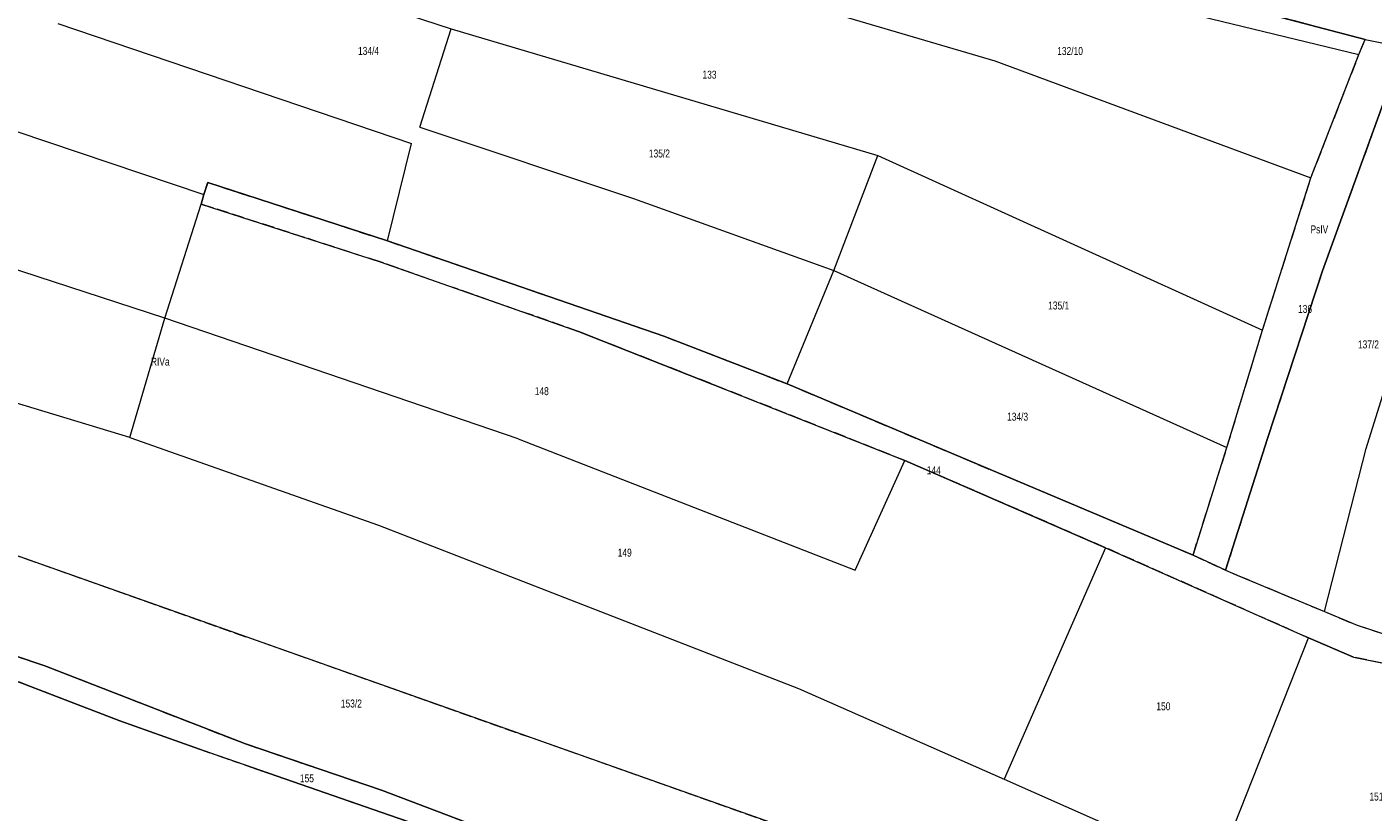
# Model space of a CAD drawing. Header units: metres. Extents: x 7496145 to 7500200, y 5498500 to 5502080.
# Tile 98 of 202: x 7496579 to 7496833, y 5501282 to 5501430. Entities that reach past the tile are written whole.
import ezdxf
from ezdxf.enums import TextEntityAlignment as Align

# ---------------------------------------------------------------- set-up
doc = ezdxf.new("R2010")
doc.units = ezdxf.units.M
doc.header["$MEASUREMENT"] = 0
for name, pattern in [('2.25_0.75', [3, 2.25, -0.75]), ('219-1000', [0]), ('egug-1000', [0])]:
    doc.linetypes.add(name, pattern=pattern)
for name, color, linetype in [('209-oznaczenie konturu klasyfikacyjnego', 7, 'CONTINUOUS'), ('211-numer działki ewidencyjnej', 7, 'CONTINUOUS'), ('217-kontur klasyfikacyjny', 7, 'CONTINUOUS'), ('218-kontur użytku gruntowego', 7, 'CONTINUOUS'), ('219-działka ewidencyjna', 7, 'CONTINUOUS')]:
    doc.layers.add(name, color=color, linetype=linetype)
doc.styles.get("Standard").update_dxf_attribs({"font": 'Working1250', "width": 0.75})

msp = doc.modelspace()

# ---------------------------------------------------------------- linework, layer by layer
at = {"layer": '217-kontur klasyfikacyjny', "color": 3, "linetype": '2.25_0.75', "lineweight": 18, "flags": 128}
for points in [[(7496831.21, 5501427.37), (7496736.64, 5501452.25)], [(7496830.06, 5501424.57), (7496831.21, 5501427.37)], [(7496821.02, 5501401.32), (7496830.06, 5501424.57)], [(7496836.96, 5501421.75), (7496823.18, 5501383.81)], [(7496612.56, 5501398.15), (7496613.29, 5501400.42)], [(7496613.29, 5501400.42), (7496647.11, 5501389.44)], [(7496811.89, 5501372.58), (7496821.02, 5501401.32)], [(7496612.04, 5501396.36), (7496612.56, 5501398.15)], [(7496645.75, 5501385.46), (7496612.04, 5501396.36)], [(7496647.11, 5501389.44), (7496699.16, 5501371.5)], [(7496683.09, 5501372.36), (7496645.75, 5501385.46)], [(7496823.18, 5501383.81), (7496812.82, 5501352.2)], [(7496805.2, 5501350.5), (7496811.89, 5501372.58)], [(7496710.8, 5501361.43), (7496683.09, 5501372.36)], [(7496699.16, 5501371.5), (7496722.39, 5501362.48)], [(7496722.39, 5501362.48), (7496798.81, 5501330.23)], [(7496488.26, 5501361.67), (7496832.02, 5501239.92)], [(7496744.52, 5501348.05), (7496710.8, 5501361.43)], [(7496812.82, 5501352.2), (7496804.93, 5501327.35)], [(7496798.81, 5501330.23), (7496805.2, 5501350.5)], [(7496782.34, 5501331.61), (7496744.52, 5501348.05)], [(7496820.56, 5501314.61), (7496782.34, 5501331.61)], [(7496798.81, 5501330.23), (7496804.93, 5501327.35)], [(7496804.93, 5501327.35), (7496807.23, 5501326.4)], [(7496807.23, 5501326.4), (7496823.56, 5501319.59)], [(7496823.56, 5501319.59), (7496829.7, 5501316.99)], [(7496559.29, 5501317.22), (7496582.62, 5501309.37)], [(7496829.7, 5501316.99), (7496839.52, 5501313.79)], [(7496829.05, 5501310.97), (7496820.56, 5501314.61)], [(7496596.72, 5501298.99), (7496560.08, 5501313.06)], [(7496582.62, 5501309.37), (7496620.37, 5501294.65)], [(7496860.98, 5501304.58), (7496829.05, 5501310.97)], [(7496613.69, 5501292.94), (7496596.72, 5501298.99)], [(7496620.37, 5501294.65), (7496646, 5501285.94)], [(7496620.2, 5501290.68), (7496613.69, 5501292.94)], [(7496652.02, 5501279.63), (7496620.2, 5501290.68)], [(7496646, 5501285.94), (7496710.86, 5501261.31)]]:
    msp.add_lwpolyline(points, dxfattribs=at)
at = {"layer": '218-kontur użytku gruntowego', "color": 3, "linetype": 'egug-1000', "lineweight": 18, "flags": 128}
for points in [[(7496831.21, 5501427.37), (7496736.64, 5501452.25)], [(7496830.06, 5501424.57), (7496831.21, 5501427.37)], [(7496821.02, 5501401.32), (7496830.06, 5501424.57)], [(7496836.96, 5501421.75), (7496823.18, 5501383.81)], [(7496613.29, 5501400.42), (7496612.56, 5501398.15)], [(7496647.11, 5501389.44), (7496613.29, 5501400.42)], [(7496811.89, 5501372.58), (7496821.02, 5501401.32)], [(7496612.56, 5501398.15), (7496612.04, 5501396.36)], [(7496612.04, 5501396.36), (7496645.75, 5501385.46)], [(7496699.16, 5501371.5), (7496647.11, 5501389.44)], [(7496645.75, 5501385.46), (7496683.09, 5501372.36)], [(7496823.18, 5501383.81), (7496812.82, 5501352.2)], [(7496805.2, 5501350.5), (7496811.89, 5501372.58)], [(7496683.09, 5501372.36), (7496710.8, 5501361.43)], [(7496722.39, 5501362.48), (7496699.16, 5501371.5)], [(7496798.81, 5501330.23), (7496722.39, 5501362.48)], [(7496488.26, 5501361.67), (7496832.02, 5501239.92)], [(7496710.8, 5501361.43), (7496744.52, 5501348.05)], [(7496812.82, 5501352.2), (7496804.93, 5501327.35)], [(7496798.81, 5501330.23), (7496805.2, 5501350.5)], [(7496744.52, 5501348.05), (7496782.34, 5501331.61)], [(7496782.34, 5501331.61), (7496820.56, 5501314.61)], [(7496804.93, 5501327.35), (7496798.81, 5501330.23)], [(7496804.93, 5501327.35), (7496807.23, 5501326.4)], [(7496807.23, 5501326.4), (7496823.56, 5501319.59)], [(7496823.56, 5501319.59), (7496829.7, 5501316.99)], [(7496582.62, 5501309.37), (7496559.29, 5501317.22)], [(7496829.7, 5501316.99), (7496839.52, 5501313.79)], [(7496820.56, 5501314.61), (7496829.05, 5501310.97)], [(7496596.72, 5501298.99), (7496560.08, 5501313.06)], [(7496620.37, 5501294.65), (7496582.62, 5501309.37)], [(7496829.05, 5501310.97), (7496860.98, 5501304.58)], [(7496613.69, 5501292.94), (7496596.72, 5501298.99)], [(7496646, 5501285.94), (7496620.37, 5501294.65)], [(7496620.2, 5501290.68), (7496613.69, 5501292.94)], [(7496652.02, 5501279.63), (7496620.2, 5501290.68)], [(7496710.86, 5501261.31), (7496646, 5501285.94)]]:
    msp.add_lwpolyline(points, dxfattribs=at)
at = {"layer": '219-działka ewidencyjna', "color": 3, "linetype": '219-1000', "lineweight": 18, "flags": 128}
for points in [[(7496591.86, 5501451.37), (7496659.14, 5501429.41)], [(7496736.64, 5501452.25), (7496831.21, 5501427.37)], [(7496722.69, 5501450.59), (7496830.06, 5501424.57)], [(7496605.2, 5501374.88), (7496416.26, 5501436.6)], [(7496716.42, 5501436.7), (7496761.49, 5501423.38)], [(7496585.08, 5501430.41), (7496651.65, 5501407.75)], [(7496653.22, 5501410.88), (7496659.14, 5501429.41)], [(7496659.14, 5501429.41), (7496739.48, 5501405.5)], [(7496830.06, 5501424.57), (7496831.21, 5501427.37)], [(7496831.21, 5501427.37), (7496838.36, 5501425.9)], [(7496535.89, 5501424.01), (7496612.56, 5501398.15)], [(7496761.49, 5501423.38), (7496821.02, 5501401.32)], [(7496821.02, 5501401.32), (7496830.06, 5501424.57)], [(7496823.18, 5501383.81), (7496836.96, 5501421.75)], [(7496598.61, 5501352.39), (7496406.62, 5501410.61)], [(7496653.22, 5501410.88), (7496693.47, 5501397.42)], [(7496647.11, 5501389.44), (7496651.65, 5501407.75)], [(7496731.18, 5501383.86), (7496739.48, 5501405.5)], [(7496739.48, 5501405.5), (7496811.89, 5501372.58)], [(7496612.56, 5501398.15), (7496613.29, 5501400.42)], [(7496613.29, 5501400.42), (7496647.11, 5501389.44)], [(7496811.89, 5501372.58), (7496821.02, 5501401.32)], [(7496612.04, 5501396.36), (7496612.56, 5501398.15)], [(7496605.2, 5501374.88), (7496612.04, 5501396.36)], [(7496612.04, 5501396.36), (7496645.75, 5501385.46)], [(7496693.47, 5501397.42), (7496731.18, 5501383.86)], [(7496647.11, 5501389.44), (7496699.16, 5501371.5)], [(7496645.75, 5501385.46), (7496683.09, 5501372.36)], [(7496831.44, 5501350.32), (7496842.61, 5501386.11)], [(7496722.39, 5501362.48), (7496731.18, 5501383.86)], [(7496731.18, 5501383.86), (7496805.2, 5501350.5)], [(7496812.82, 5501352.2), (7496823.18, 5501383.81)], [(7496598.61, 5501352.39), (7496605.2, 5501374.88)], [(7496671.71, 5501352.1), (7496605.2, 5501374.88)], [(7496805.2, 5501350.5), (7496811.89, 5501372.58)], [(7496710.8, 5501361.43), (7496683.09, 5501372.36)], [(7496699.16, 5501371.5), (7496722.39, 5501362.48)], [(7496722.39, 5501362.48), (7496798.81, 5501330.23)], [(7496710.8, 5501361.43), (7496744.52, 5501348.05)], [(7496598.61, 5501352.39), (7496645.42, 5501335.87)], [(7496804.93, 5501327.35), (7496812.82, 5501352.2)], [(7496671.71, 5501352.1), (7496735.17, 5501327.36)], [(7496798.81, 5501330.23), (7496805.2, 5501350.5)], [(7496823.56, 5501319.59), (7496831.44, 5501350.32)], [(7496735.17, 5501327.36), (7496744.52, 5501348.05)], [(7496782.34, 5501331.61), (7496744.52, 5501348.05)], [(7496645.42, 5501335.87), (7496724.51, 5501305.06)], [(7496782.34, 5501331.61), (7496763.26, 5501287.97)], [(7496782.34, 5501331.61), (7496820.56, 5501314.61)], [(7496804.93, 5501327.35), (7496798.81, 5501330.23)], [(7496804.93, 5501327.35), (7496807.23, 5501326.4)], [(7496807.23, 5501326.4), (7496823.56, 5501319.59)], [(7496823.56, 5501319.59), (7496829.7, 5501316.99)], [(7496559.29, 5501317.22), (7496582.62, 5501309.37)], [(7496829.7, 5501316.99), (7496839.52, 5501313.79)], [(7496803.07, 5501270.34), (7496820.56, 5501314.61)], [(7496829.05, 5501310.97), (7496820.56, 5501314.61)], [(7496560.08, 5501313.06), (7496596.72, 5501298.99)], [(7496582.62, 5501309.37), (7496620.37, 5501294.65)], [(7496829.05, 5501310.97), (7496860.98, 5501304.58)], [(7496724.51, 5501305.06), (7496763.26, 5501287.97)], [(7496596.72, 5501298.99), (7496613.69, 5501292.94)], [(7496620.37, 5501294.65), (7496646, 5501285.94)], [(7496620.2, 5501290.68), (7496613.69, 5501292.94)], [(7496620.2, 5501290.68), (7496652.02, 5501279.63)], [(7496763.26, 5501287.97), (7496803.07, 5501270.34)], [(7496646, 5501285.94), (7496710.86, 5501261.31)]]:
    msp.add_lwpolyline(points, dxfattribs=at)

# ---------------------------------------------------------------- texts
at = {"layer": '209-oznaczenie konturu klasyfikacyjnego', "color": 3, "linetype": 'Continuous', "lineweight": 18, "width": 0.79}
for s, p in [('PsIV', (7496820.93, 5501390.85)), ('RIVa', (7496602.59, 5501365.92))]:
    msp.add_text(s, height=1.5, dxfattribs=at).set_placement(p)
at = {"layer": '211-numer działki ewidencyjnej', "color": 3, "linetype": 'Continuous', "lineweight": 18, "width": 0.79}
for s, p in [('134/4', (7496641.58, 5501425.98)), ('132/10', (7496773.24, 5501425.96)), ('133', (7496706.44, 5501421.5)), ('135/2', (7496696.35, 5501406.64)), ('135/1', (7496771.54, 5501378)), ('136', (7496818.59, 5501377.36)), ('137/2', (7496829.86, 5501370.67)), ('148', (7496674.86, 5501361.86)), ('134/3', (7496763.8, 5501357.05)), ('144', (7496748.69, 5501346.95)), ('149', (7496690.48, 5501331.43)), ('153/2', (7496638.35, 5501303)), ('155', (7496630.64, 5501288.91))]:
    msp.add_text(s, height=1.5, dxfattribs=at).set_placement(p, align=Align.TOP_LEFT)
for s, p in [('150', (7496791.91, 5501300.98)), ('151', (7496832.03, 5501283.97))]:
    msp.add_text(s, height=1.5, dxfattribs=at).set_placement(p)

doc.saveas('drawing.dxf')
